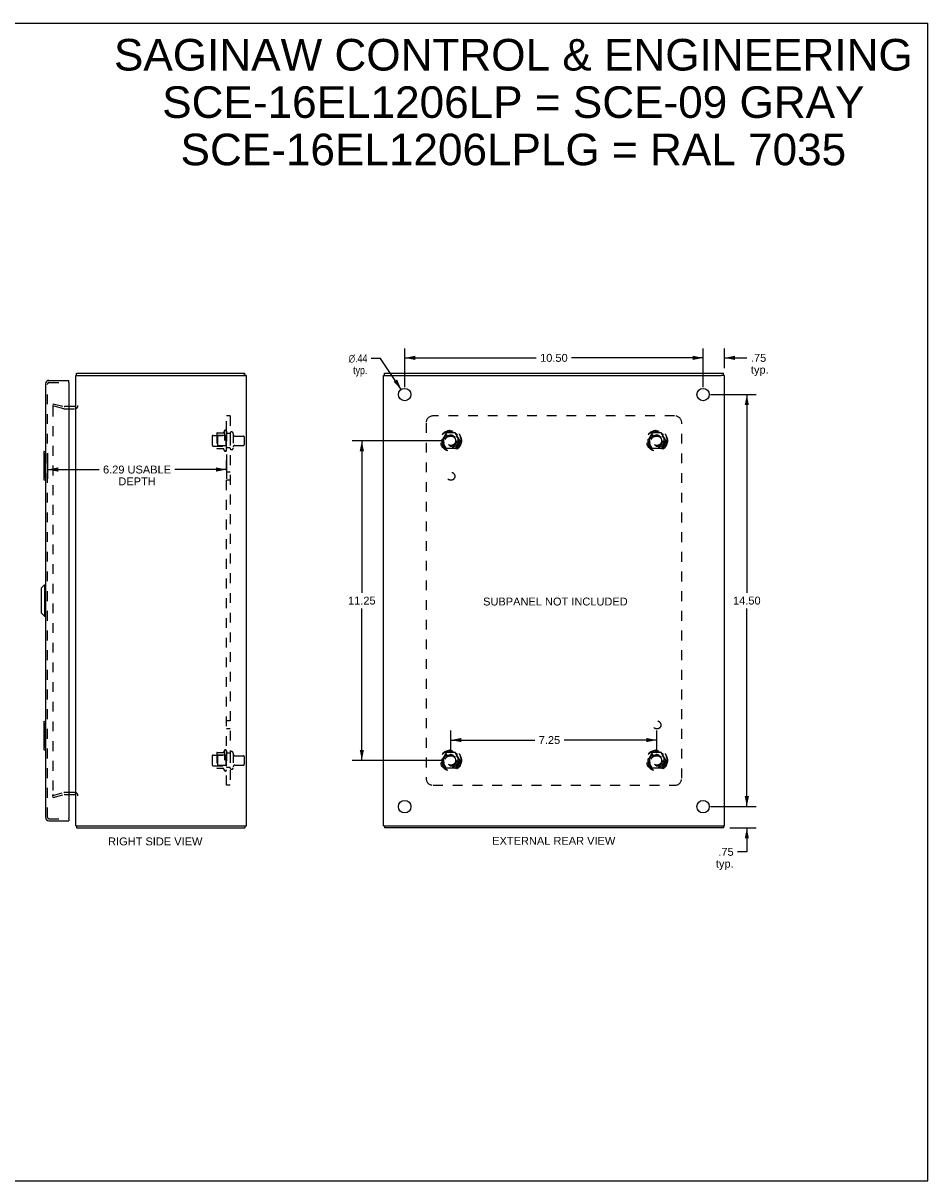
# Model space of a CAD drawing. Header units: inches. Extents: x 0 to 63, y 0 to 40.7.
# Tile 3 of 3: x 31.1 to 63, y 0 to 40.7. Entities that reach past the tile are written whole.
import ezdxf

# ---------------------------------------------------------------- set-up
doc = ezdxf.new("R2010")
doc.units = ezdxf.units.IN
doc.header["$LTSCALE"] = 3.462963
doc.header["$MEASUREMENT"] = 0
doc.linetypes.add('HIDDEN', pattern=[0.2, 0.1, -0.1])
doc.layers.get('0').update_dxf_attribs({"linetype": 'CONTINUOUS'})
for name, color, linetype in [('DEFAULT_2', 8, 'HIDDEN'), ('DIMENSIONS', 7, 'CONTINUOUS'), ('DOOR_ASSEMBLY', 7, 'CONTINUOUS'), ('SUBPANEL', 7, 'CONTINUOUS')]:
    doc.layers.add(name, color=color, linetype=linetype)
doc.styles.get("Standard").update_dxf_attribs({"font": 'arial.ttf'})
doc.styles.add('TEXTSTYLE_1', font='gdt', dxfattribs={"width": 0.8})
doc.dimstyles.new('DIMSTYLE_1', dxfattribs={"dimtxt": 0.277778, "dimasz": 0.37037, "dimexe": 0.09, "dimexo": 0.07, "dimgap": 0.0375, "dimtad": 0, "dimtih": 1, "dimtoh": 1, "dimzin": 4, "dimdsep": 46, "dimtxsty": 'Standard', "dimblk": '_FILLED', "dimblk1": '_FILLED', "dimblk2": '_FILLED', "dimcen": 0.09, "dimadec": 3, "dimazin": 1, "dimtfac": 1, "dimtdec": 3, "dimtofl": 0, "dimtmove": 0, "dimatfit": 3, "dimldrblk": '_FILLED', "dimfxl": 0, "dimtolj": 1, "dimtzin": 4, "dimarcsym": 0})
doc.dimstyles.new('DIMSTYLE_2', dxfattribs={"dimtxt": 0.277778, "dimasz": 0.37037, "dimexe": 0.09, "dimexo": 0.07, "dimgap": 0.09, "dimtad": 0, "dimtih": 1, "dimtoh": 1, "dimzin": 4, "dimdsep": 46, "dimtxsty": 'Standard', "dimblk": '_FILLED', "dimblk1": '_FILLED', "dimblk2": '_FILLED', "dimcen": 0.09, "dimadec": 3, "dimazin": 1, "dimtfac": 1, "dimtdec": 3, "dimtofl": 0, "dimtmove": 0, "dimatfit": 1, "dimldrblk": '_FILLED', "dimfxl": 0, "dimtolj": 1, "dimtzin": 4, "dimarcsym": 0})

# ---------------------------------------------------------------- blocks, each defined once
blk = doc.blocks.new('_FILLED')
at = {"color": 0, "linetype": 'ByBlock'}
blk.add_solid([(0, 0), (-1, 0.2), (-1, -0.2)], dxfattribs=at)
blk = doc.blocks.new('*D6')
at = {"layer": 'DIMENSIONS', "color": 2, "linetype": 'Continuous'}
for p, q in [((31.985, 25.606), (31.985, 24.699)), ((38.278, 25.564), (38.278, 24.699)), ((31.985, 25.032), (33.797, 25.032)), ((38.278, 25.032), (36.466, 25.032))]:
    blk.add_line(p, q, dxfattribs=at)
at = {"layer": 'DIMENSIONS', "color": 2, "linetype": 'Continuous', "xscale": 0.3703703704, "yscale": 0.3703703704, "zscale": 0.3703703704, "rotation": 180}
blk.add_blockref('_FILLED', (31.985, 25.032), dxfattribs=at)
at = {"layer": 'DIMENSIONS', "color": 2, "linetype": 'Continuous', "xscale": 0.3703703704, "yscale": 0.3703703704, "zscale": 0.3703703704}
blk.add_blockref('_FILLED', (38.278, 25.032), dxfattribs=at)
at = {"layer": 'DIMENSIONS', "color": 2, "linetype": 'Continuous', "insert": (35.131, 25.171), "char_height": 0.27778, "width": 2.39054, "attachment_point": 2, "line_spacing_factor": 0.9}
blk.add_mtext('6.29 USABLE\\PDEPTH', dxfattribs=at)
blk = doc.blocks.new('*D7')
at = {"layer": 'DIMENSIONS', "color": 2, "linetype": 'Continuous'}
for p, q in [((55.052, 28.962), (54.311, 28.962)), ((55.052, 27.929), (55.052, 29.295)), ((55.802, 28.604), (55.802, 29.295)), ((55.802, 28.962), (56.597, 28.962))]:
    blk.add_line(p, q, dxfattribs=at)
at = {"layer": 'DIMENSIONS', "color": 2, "linetype": 'Continuous', "xscale": 0.3703703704, "yscale": 0.3703703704, "zscale": 0.3703703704}
blk.add_blockref('_FILLED', (55.052, 28.962), dxfattribs=at)
at = {"layer": 'DIMENSIONS', "color": 2, "linetype": 'Continuous', "xscale": 0.3703703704, "yscale": 0.3703703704, "zscale": 0.3703703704, "rotation": 180}
blk.add_blockref('_FILLED', (55.802, 28.962), dxfattribs=at)
at = {"layer": 'DIMENSIONS', "color": 2, "linetype": 'Continuous', "insert": (56.736, 29.101), "char_height": 0.2778, "width": 0.62474, "attachment_point": 1, "line_spacing_factor": 0.9}
blk.add_mtext('.75\\Ptyp.', dxfattribs=at)
blk = doc.blocks.new('*D8')
at = {"layer": 'DIMENSIONS', "color": 2, "linetype": 'Continuous'}
for p, q in [((56.592, 13.17), (56.592, 13.911)), ((55.311, 13.17), (56.926, 13.17)), ((55.998, 12.42), (56.926, 12.42)), ((56.592, 12.42), (56.592, 11.578)), ((56.592, 11.578), (56.268, 11.578))]:
    blk.add_line(p, q, dxfattribs=at)
at = {"layer": 'DIMENSIONS', "color": 2, "linetype": 'Continuous', "xscale": 0.3703703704, "yscale": 0.3703703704, "zscale": 0.3703703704}
for p, rotation in [((56.592, 13.17), 270), ((56.592, 12.42), 90)]:
    blk.add_blockref('_FILLED', p, dxfattribs=dict(at, rotation=rotation))
at = {"layer": 'DIMENSIONS', "color": 2, "linetype": 'Continuous', "insert": (56.129, 11.717), "char_height": 0.2778, "width": 0.62474, "attachment_point": 3, "line_spacing_factor": 0.9}
blk.add_mtext('.75\\Ptyp.', dxfattribs=at)
blk = doc.blocks.new('*D9')
at = {"layer": 'DIMENSIONS', "color": 2, "linetype": 'Continuous'}
for p, q in [((44.552, 27.929), (44.552, 29.295)), ((44.552, 28.962), (49.178, 28.962)), ((55.052, 28.962), (50.426, 28.962)), ((55.052, 27.929), (55.052, 29.295))]:
    blk.add_line(p, q, dxfattribs=at)
at = {"layer": 'DIMENSIONS', "color": 2, "linetype": 'Continuous', "xscale": 0.3703703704, "yscale": 0.3703703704, "zscale": 0.3703703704, "rotation": 180}
blk.add_blockref('_FILLED', (44.552, 28.962), dxfattribs=at)
at = {"layer": 'DIMENSIONS', "color": 2, "linetype": 'Continuous', "xscale": 0.3703703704, "yscale": 0.3703703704, "zscale": 0.3703703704}
blk.add_blockref('_FILLED', (55.052, 28.962), dxfattribs=at)
at = {"layer": 'DIMENSIONS', "color": 2, "linetype": 'Continuous', "insert": (49.802, 29.101), "char_height": 0.2778, "width": 0.97067, "attachment_point": 2, "line_spacing_factor": 0.9}
blk.add_mtext('10.50', dxfattribs=at)
blk = doc.blocks.new('*D10')
at = {"layer": 'DIMENSIONS', "color": 2, "linetype": 'Continuous'}
for p, q in [((55.311, 27.67), (56.926, 27.67)), ((56.592, 27.67), (56.592, 20.698)), ((56.592, 13.17), (56.592, 20.142)), ((55.311, 13.17), (56.926, 13.17))]:
    blk.add_line(p, q, dxfattribs=at)
at = {"layer": 'DIMENSIONS', "color": 2, "linetype": 'Continuous', "xscale": 0.3703703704, "yscale": 0.3703703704, "zscale": 0.3703703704}
for p, rotation in [((56.592, 27.67), 90), ((56.592, 13.17), 270)]:
    blk.add_blockref('_FILLED', p, dxfattribs=dict(at, rotation=rotation))
at = {"layer": 'DIMENSIONS', "color": 2, "linetype": 'Continuous', "insert": (56.592, 20.559), "char_height": 0.2778, "width": 0.97067, "attachment_point": 2, "line_spacing_factor": 0.9}
blk.add_mtext('14.50', dxfattribs=at)
blk = doc.blocks.new('*D11')
at = {"layer": 'DIMENSIONS', "color": 2, "linetype": 'Continuous'}
for p, q in [((43.7, 28.944), (43.376, 28.944)), ((44.43, 27.852), (43.7, 28.944))]:
    blk.add_line(p, q, dxfattribs=at)
at = {"layer": 'DIMENSIONS', "color": 2, "linetype": 'Continuous', "xscale": 0.3703703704, "yscale": 0.3703703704, "zscale": 0.3703703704, "rotation": 303.7809652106}
blk.add_blockref('_FILLED', (44.43, 27.852), dxfattribs=at)
at = {"layer": 'DIMENSIONS', "color": 2, "linetype": 'Continuous', "insert": (43.237, 29.083), "char_height": 0.27778, "width": 0.9094, "attachment_point": 3, "line_spacing_factor": 0.9, "style": 'TEXTSTYLE_1'}
blk.add_mtext('{\\fgdt;n}\\fArial;.44\\Ptyp.', dxfattribs=at)
blk = doc.blocks.new('*D12')
at = {"layer": 'DIMENSIONS', "color": 2, "linetype": 'Continuous'}
for p, q in [((45.918, 26.045), (42.708, 26.045)), ((43.042, 26.045), (43.042, 20.698)), ((43.042, 14.795), (43.042, 20.142)), ((45.918, 14.795), (42.708, 14.795))]:
    blk.add_line(p, q, dxfattribs=at)
at = {"layer": 'DIMENSIONS', "color": 2, "linetype": 'Continuous', "xscale": 0.3703703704, "yscale": 0.3703703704, "zscale": 0.3703703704}
for p, rotation in [((43.042, 26.045), 90), ((43.042, 14.795), 270)]:
    blk.add_blockref('_FILLED', p, dxfattribs=dict(at, rotation=rotation))
at = {"layer": 'DIMENSIONS', "color": 2, "linetype": 'Continuous', "insert": (43.042, 20.559), "char_height": 0.2778, "width": 0.97067, "attachment_point": 2, "line_spacing_factor": 0.9}
blk.add_mtext('11.25', dxfattribs=at)
blk = doc.blocks.new('*D13')
at = {"layer": 'DIMENSIONS', "color": 2, "linetype": 'Continuous'}
for p, q in [((46.177, 15.054), (46.177, 15.845)), ((46.177, 15.512), (49.129, 15.512)), ((53.427, 15.512), (50.162, 15.512)), ((53.427, 15.054), (53.427, 15.845))]:
    blk.add_line(p, q, dxfattribs=at)
at = {"layer": 'DIMENSIONS', "color": 2, "linetype": 'Continuous', "xscale": 0.3703703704, "yscale": 0.3703703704, "zscale": 0.3703703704, "rotation": 180}
blk.add_blockref('_FILLED', (46.177, 15.512), dxfattribs=at)
at = {"layer": 'DIMENSIONS', "color": 2, "linetype": 'Continuous', "xscale": 0.3703703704, "yscale": 0.3703703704, "zscale": 0.3703703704}
blk.add_blockref('_FILLED', (53.427, 15.512), dxfattribs=at)
at = {"layer": 'DIMENSIONS', "color": 2, "linetype": 'Continuous', "insert": (49.645, 15.651), "char_height": 0.2778, "width": 0.75485, "attachment_point": 2, "line_spacing_factor": 0.9}
blk.add_mtext('7.25', dxfattribs=at)

msp = doc.modelspace()

# ---------------------------------------------------------------- linework, layer by layer
at = {"color": 7, "linetype": 'Continuous'}
for p, q in [((0, 40.741), (62.963, 40.741)), ((62.963, 0), (62.963, 40.741)), ((32.978, 28.345), (33.09, 28.345)), ((33.001, 28.345), (33.001, 28.42)), ((38.975, 28.345), (38.87, 28.345)), ((38.925, 28.345), (38.925, 28.42)), ((43.805, 28.345), (43.911, 28.345)), ((43.835, 28.345), (43.835, 28.42)), ((55.799, 28.345), (55.693, 28.345)), ((55.769, 28.345), (55.769, 28.42)), ((32.978, 12.495), (33.09, 12.495)), ((33.001, 12.495), (33.001, 12.42)), ((38.87, 12.495), (38.975, 12.495)), ((38.925, 12.495), (38.925, 12.42)), ((43.805, 12.495), (43.911, 12.495)), ((43.835, 12.495), (43.835, 12.42)), ((55.693, 12.495), (55.799, 12.495)), ((55.769, 12.495), (55.769, 12.42)), ((0, 0), (62.963, 0))]:
    msp.add_line(p, q, dxfattribs=at)
at = {"color": 3, "linetype": 'Continuous'}
for p, q in [((32.978, 12.495), (32.978, 28.345)), ((33.001, 28.42), (38.925, 28.42)), ((33.09, 28.345), (38.868, 28.345)), ((38.975, 28.345), (38.978, 28.345)), ((38.978, 12.495), (38.978, 28.345)), ((43.802, 12.495), (43.802, 28.345)), ((43.802, 28.345), (43.805, 28.345)), ((43.835, 28.42), (55.769, 28.42)), ((43.912, 28.345), (55.692, 28.345)), ((55.799, 28.345), (55.802, 28.345)), ((55.802, 12.495), (55.802, 28.345)), ((32.936, 27.245), (32.735, 27.245)), ((32.735, 13.595), (32.936, 13.595)), ((33.001, 12.42), (38.925, 12.42)), ((33.09, 12.495), (38.868, 12.495)), ((38.975, 12.495), (38.978, 12.495)), ((43.802, 12.495), (43.805, 12.495)), ((55.769, 12.42), (43.835, 12.42)), ((43.912, 12.495), (55.692, 12.495)), ((55.799, 12.495), (55.802, 12.495))]:
    msp.add_line(p, q, dxfattribs=at)
for points in [[(38.868, 28.345), (38.875, 28.343), (38.882, 28.342), (38.889, 28.341), (38.896, 28.34), (38.903, 28.339), (38.909, 28.338), (38.915, 28.338), (38.921, 28.337), (38.927, 28.337), (38.933, 28.337), (38.938, 28.337)], [(38.938, 28.337), (38.943, 28.337), (38.948, 28.337), (38.952, 28.337), (38.956, 28.338), (38.96, 28.338), (38.964, 28.339), (38.967, 28.34), (38.969, 28.341), (38.972, 28.342), (38.974, 28.343), (38.975, 28.345)]]:
    msp.add_lwpolyline(points, dxfattribs=at)
at = {"color": 7, "linetype": 'Continuous'}
msp.add_lwpolyline([(38.898, 28.34), (38.899, 28.341), (38.9, 28.342), (38.901, 28.343), (38.902, 28.345)], dxfattribs=at)
at = {"color": 3, "linetype": 'Continuous'}
for centre in [(44.552, 27.67), (55.052, 27.67), (44.552, 13.17), (55.052, 13.17)]:
    msp.add_circle(centre, 0.219, dxfattribs=at)
for centre, radius, start, end in [((33.095, 28.303), 0.117, 143.4674, 158.9623), ((32.936, 27.287), 0.042, 270, 360), ((32.936, 13.553), 0.042, 0, 90), ((33.095, 12.537), 0.117, 201.0377, 216.5326)]:
    msp.add_arc(centre, radius, start, end, dxfattribs=at)
at = {"layer": 'DEFAULT_2', "color": 8, "linetype": 'HIDDEN'}
for p, q in [((32.185, 27.349), (32.165, 27.277)), ((32.185, 27.349), (32.571, 27.246)), ((32.551, 27.173), (32.165, 27.277)), ((32.165, 27.249), (32.165, 27.247)), ((32.165, 27.247), (32.165, 13.592)), ((32.185, 27.267), (32.183, 27.267)), ((32.735, 27.245), (32.577, 27.245)), ((32.577, 27.17), (32.936, 27.17)), ((37.778, 26.202), (37.778, 25.887)), ((37.808, 26.232), (38.403, 26.232)), ((37.942, 26.3), (37.942, 25.789)), ((37.962, 26.228), (37.942, 26.248)), ((37.952, 26.322), (38.18, 26.322)), ((37.962, 26.228), (37.962, 25.861)), ((38.258, 26.228), (37.962, 26.228)), ((38.208, 26.401), (38.208, 25.689)), ((38.258, 26.228), (38.278, 26.248)), ((38.258, 26.228), (38.258, 25.861)), ((38.278, 26.379), (38.278, 25.711)), ((38.403, 26.302), (38.403, 25.787)), ((38.513, 26.302), (38.513, 25.787)), ((38.575, 26.21), (38.873, 26.21)), ((38.903, 26.18), (38.903, 25.91)), ((46.014, 26.317), (45.859, 26.05)), ((46.331, 26.322), (46.023, 26.322)), ((46.495, 26.05), (46.34, 26.317)), ((53.264, 26.317), (53.109, 26.05)), ((53.581, 26.322), (53.273, 26.322)), ((53.745, 26.05), (53.59, 26.317)), ((37.808, 25.857), (38.403, 25.857)), ((37.962, 25.861), (37.942, 25.841)), ((37.952, 25.767), (38.18, 25.767)), ((38.258, 25.861), (37.962, 25.861)), ((38.258, 25.861), (38.278, 25.841)), ((38.575, 25.88), (38.873, 25.88)), ((45.859, 26.04), (46.014, 25.772)), ((46.331, 25.767), (46.023, 25.767)), ((46.34, 25.772), (46.495, 26.04)), ((53.109, 26.04), (53.264, 25.772)), ((53.581, 25.767), (53.273, 25.767)), ((53.59, 25.772), (53.745, 26.04)), ((38.208, 15.151), (38.208, 14.439)), ((38.278, 15.129), (38.278, 14.461)), ((37.778, 14.952), (37.778, 14.637)), ((37.808, 14.982), (38.403, 14.982)), ((37.942, 15.05), (37.942, 14.539)), ((37.962, 14.978), (37.942, 14.998)), ((37.952, 15.072), (38.18, 15.072)), ((38.258, 14.978), (37.962, 14.978)), ((37.962, 14.978), (37.962, 14.611)), ((38.258, 14.978), (38.278, 14.998)), ((38.258, 14.978), (38.258, 14.611)), ((38.403, 15.052), (38.403, 14.537)), ((38.513, 15.052), (38.513, 14.537)), ((38.575, 14.96), (38.873, 14.96)), ((38.903, 14.93), (38.903, 14.66)), ((46.014, 15.067), (45.859, 14.8)), ((45.859, 14.79), (46.014, 14.522)), ((46.331, 15.072), (46.023, 15.072)), ((46.495, 14.8), (46.34, 15.067)), ((46.34, 14.522), (46.495, 14.79)), ((53.264, 15.067), (53.109, 14.8)), ((53.109, 14.79), (53.264, 14.522)), ((53.581, 15.072), (53.273, 15.072)), ((53.745, 14.8), (53.59, 15.067)), ((53.59, 14.522), (53.745, 14.79)), ((37.808, 14.607), (38.403, 14.607)), ((37.962, 14.611), (37.942, 14.591)), ((37.952, 14.517), (38.18, 14.517)), ((38.258, 14.611), (37.962, 14.611)), ((38.258, 14.611), (38.278, 14.591)), ((38.575, 14.63), (38.873, 14.63)), ((46.331, 14.517), (46.023, 14.517)), ((53.581, 14.517), (53.273, 14.517)), ((32.165, 13.563), (32.551, 13.666)), ((32.185, 13.49), (32.165, 13.563)), ((32.185, 13.49), (32.571, 13.594)), ((32.936, 13.67), (32.577, 13.67)), ((32.577, 13.595), (32.735, 13.595))]:
    msp.add_line(p, q, dxfattribs=at)
for points in [[(32.183, 27.267), (32.181, 27.267), (32.18, 27.266), (32.178, 27.266), (32.177, 27.265), (32.175, 27.265), (32.174, 27.264), (32.173, 27.263), (32.172, 27.262), (32.17, 27.261), (32.169, 27.259), (32.168, 27.258), (32.168, 27.257), (32.167, 27.255), (32.166, 27.254), (32.166, 27.252), (32.166, 27.25), (32.165, 27.249)], [(32.189, 27.266), (32.188, 27.267), (32.186, 27.267), (32.185, 27.267)], [(32.165, 13.592), (32.165, 13.591), (32.166, 13.589), (32.166, 13.588), (32.166, 13.586), (32.167, 13.584), (32.168, 13.583), (32.168, 13.582)], [(32.185, 13.572), (32.183, 13.573), (32.181, 13.573), (32.18, 13.573), (32.178, 13.574), (32.177, 13.574), (32.175, 13.575), (32.174, 13.576), (32.173, 13.577), (32.172, 13.578), (32.17, 13.579), (32.169, 13.58), (32.168, 13.582)], [(32.189, 13.573), (32.188, 13.573), (32.186, 13.573), (32.185, 13.572)]]:
    msp.add_lwpolyline(points, dxfattribs=at)
for centre, radius in [((46.177, 26.045), 0.372), ((46.177, 26.045), 0.356), ((46.177, 26.045), 0.312), ((46.177, 26.045), 0.204), ((46.177, 26.045), 0.188), ((46.177, 26.045), 0.183), ((46.177, 26.045), 0.165), ((53.427, 26.045), 0.372), ((53.427, 26.045), 0.356), ((53.427, 26.045), 0.312), ((53.427, 26.045), 0.204), ((53.427, 26.045), 0.188), ((53.427, 26.045), 0.183), ((53.427, 26.045), 0.165), ((46.177, 14.795), 0.372), ((46.177, 14.795), 0.356), ((46.177, 14.795), 0.312), ((53.427, 14.795), 0.372), ((53.427, 14.795), 0.356), ((53.427, 14.795), 0.312), ((46.177, 14.795), 0.204), ((46.177, 14.795), 0.188), ((46.177, 14.795), 0.183), ((46.177, 14.795), 0.165), ((53.427, 14.795), 0.204), ((53.427, 14.795), 0.188), ((53.427, 14.795), 0.183), ((53.427, 14.795), 0.165)]:
    msp.add_circle(centre, radius, dxfattribs=at)
for centre, radius, start, end in [((32.577, 27.27), 0.1, 255, 270), ((32.577, 27.27), 0.025, 255, 270), ((32.936, 27.287), 0.117, 270, 360), ((37.808, 26.202), 0.03, 90, 180), ((37.952, 26.312), 0.01, 90, 174.8062), ((38.083, 26.3), 0.141, 174.7919, 180), ((38.161, 26.332), 0.01, 270, 336.0321), ((38.808, 26.045), 0.698, 149.3369, 156.0321), ((38.24, 26.379), 0.0384, 0, 145.5503), ((38.458, 26.302), 0.055, 0, 180), ((38.575, 26.272), 0.0625, 180, 270), ((38.873, 26.18), 0.03, 0, 90), ((46.023, 26.312), 0.01, 90.0124, 149.9892), ((46.331, 26.312), 0.01, 30.012, 89.9887), ((53.273, 26.312), 0.01, 90.0124, 149.9892), ((53.581, 26.312), 0.01, 30.012, 89.9887), ((37.808, 25.887), 0.03, 180, 270), ((38.083, 25.789), 0.141, 180, 185.2081), ((37.952, 25.777), 0.01, 185.1938, 270), ((38.161, 25.757), 0.01, 23.9679, 90), ((38.808, 26.045), 0.698, 203.9679, 210.6631), ((38.24, 25.711), 0.0384, 214.4497, 360), ((38.458, 25.787), 0.055, 180, 360), ((38.575, 25.817), 0.0625, 90, 180), ((38.873, 25.91), 0.03, 270, 360), ((45.868, 26.045), 0.01, 150.0127, 209.9883), ((46.023, 25.777), 0.01, 210.012, 269.9887), ((46.331, 25.777), 0.01, 270.0124, 329.9892), ((46.486, 26.045), 0.01, 330.0127, 29.9883), ((53.118, 26.045), 0.01, 150.0127, 209.9883), ((53.273, 25.777), 0.01, 210.012, 269.9887), ((53.581, 25.777), 0.01, 270.0124, 329.9892), ((53.736, 26.045), 0.01, 330.0127, 29.9883), ((38.161, 15.082), 0.01, 270, 336.0321), ((38.808, 14.795), 0.698, 149.3369, 156.0321), ((38.24, 15.129), 0.0384, 0, 145.5503), ((38.458, 15.052), 0.055, 0, 180), ((37.808, 14.952), 0.03, 90, 180), ((37.952, 15.062), 0.01, 90, 174.8062), ((38.083, 15.05), 0.141, 174.7919, 180), ((38.575, 15.022), 0.0625, 180, 270), ((38.873, 14.93), 0.03, 0, 90), ((45.868, 14.795), 0.01, 150.0127, 209.9883), ((46.023, 15.062), 0.01, 90.0124, 149.9892), ((46.331, 15.062), 0.01, 30.012, 89.9887), ((46.486, 14.795), 0.01, 330.0127, 29.9883), ((53.118, 14.795), 0.01, 150.0127, 209.9883), ((53.273, 15.062), 0.01, 90.0124, 149.9892), ((53.581, 15.062), 0.01, 30.012, 89.9887), ((53.736, 14.795), 0.01, 330.0127, 29.9883), ((37.808, 14.637), 0.03, 180, 270), ((38.083, 14.539), 0.141, 180, 185.2081), ((37.952, 14.527), 0.01, 185.1938, 270), ((38.161, 14.507), 0.01, 23.9679, 90), ((38.808, 14.795), 0.698, 203.9679, 210.6631), ((38.24, 14.461), 0.0384, 214.4497, 360), ((38.458, 14.537), 0.055, 180, 360), ((38.575, 14.567), 0.0625, 90, 180), ((38.873, 14.66), 0.03, 270, 360), ((46.023, 14.527), 0.01, 210.012, 269.9887), ((46.331, 14.527), 0.01, 270.0124, 329.9892), ((53.273, 14.527), 0.01, 210.012, 269.9887), ((53.581, 14.527), 0.01, 270.0124, 329.9892), ((32.577, 13.57), 0.1, 90, 105), ((32.577, 13.57), 0.025, 90, 105), ((32.936, 13.553), 0.117, 0, 90)]:
    msp.add_arc(centre, radius, start, end, dxfattribs=at)
at = {"layer": 'DOOR_ASSEMBLY', "color": 3, "linetype": 'Continuous'}
for p, q in [((32.027, 28.17), (32.735, 28.17)), ((31.91, 28.053), (31.91, 12.787)), ((32.735, 28.08), (32.735, 12.76)), ((32.027, 12.67), (32.735, 12.67))]:
    msp.add_line(p, q, dxfattribs=at)
at = {"layer": 'DOOR_ASSEMBLY', "color": 7, "linetype": 'Continuous'}
for p, q in [((32.735, 28.095), (32.735, 28.17)), ((32.735, 28.095), (32.72, 28.095)), ((31.865, 25.67), (31.91, 25.67)), ((31.85, 25.655), (31.85, 24.685)), ((31.897, 25.57), (31.897, 24.77)), ((31.865, 24.67), (31.91, 24.67)), ((31.752, 20.853), (31.871, 20.971)), ((31.752, 20.853), (31.752, 19.987)), ((31.871, 20.971), (31.871, 19.869)), ((31.871, 20.971), (31.91, 20.971)), ((31.752, 19.987), (31.871, 19.869)), ((31.871, 19.869), (31.91, 19.869)), ((31.85, 16.155), (31.85, 15.185)), ((31.865, 16.17), (31.91, 16.17)), ((31.897, 16.07), (31.897, 15.27)), ((31.865, 15.17), (31.91, 15.17)), ((32.72, 12.745), (32.735, 12.745)), ((32.735, 12.745), (32.735, 12.67))]:
    msp.add_line(p, q, dxfattribs=at)
at = {"layer": 'DOOR_ASSEMBLY', "color": 8, "linetype": 'HIDDEN'}
for p, q in [((31.985, 12.787), (31.985, 28.053)), ((32.027, 28.095), (32.72, 28.095)), ((32.027, 12.745), (32.72, 12.745))]:
    msp.add_line(p, q, dxfattribs=at)
at = {"layer": 'DOOR_ASSEMBLY', "color": 7, "linetype": 'Continuous'}
for points in [[(31.895, 25.606), (31.895, 25.6), (31.896, 25.594), (31.896, 25.588), (31.896, 25.582), (31.897, 25.576), (31.897, 25.57)], [(31.897, 24.77), (31.897, 24.763), (31.896, 24.757), (31.896, 24.751), (31.896, 24.745), (31.895, 24.739), (31.895, 24.734)], [(31.895, 16.106), (31.895, 16.1), (31.896, 16.094), (31.896, 16.088), (31.896, 16.082), (31.897, 16.076), (31.897, 16.07)], [(31.897, 15.27), (31.897, 15.263), (31.896, 15.257), (31.896, 15.251), (31.896, 15.245), (31.895, 15.239), (31.895, 15.234)]]:
    msp.add_lwpolyline(points, dxfattribs=at)
at = {"layer": 'DOOR_ASSEMBLY', "color": 3, "linetype": 'Continuous'}
for centre, radius, start, end in [((32.027, 28.053), 0.117, 90, 180), ((32.72, 28.08), 0.015, 0, 90), ((32.027, 12.787), 0.117, 180, 270), ((32.72, 12.76), 0.015, 270, 360)]:
    msp.add_arc(centre, radius, start, end, dxfattribs=at)
at = {"layer": 'DOOR_ASSEMBLY', "color": 8, "linetype": 'HIDDEN'}
for centre, start, end in [((32.027, 28.053), 90, 180), ((32.027, 12.787), 180, 270)]:
    msp.add_arc(centre, 0.042, start, end, dxfattribs=at)
at = {"layer": 'DOOR_ASSEMBLY', "color": 7, "linetype": 'Continuous'}
for centre, start, end in [((31.865, 25.655), 90, 180), ((31.895, 25.655), 0, 90), ((31.865, 24.685), 180, 270), ((31.895, 24.685), 270, 360), ((31.865, 16.155), 90, 180), ((31.895, 16.155), 0, 90), ((31.865, 15.185), 180, 270), ((31.895, 15.185), 270, 360)]:
    msp.add_arc(centre, 0.015, start, end, dxfattribs=at)
at = {"layer": 'SUBPANEL', "color": 8, "linetype": 'HIDDEN'}
for p, q in [((38.278, 13.92), (38.278, 26.92)), ((38.403, 26.92), (38.278, 26.92)), ((38.403, 26.92), (38.403, 13.92)), ((54.052, 26.92), (45.552, 26.92)), ((45.302, 26.67), (45.302, 14.17)), ((54.302, 14.17), (54.302, 26.67)), ((38.403, 26.295), (38.278, 26.295)), ((38.403, 25.795), (38.278, 25.795)), ((38.403, 24.935), (38.278, 24.935)), ((38.403, 24.654), (38.278, 24.654)), ((38.403, 16.185), (38.278, 16.185)), ((38.403, 15.904), (38.278, 15.904)), ((38.403, 15.045), (38.278, 15.045)), ((38.403, 14.545), (38.278, 14.545)), ((38.403, 13.92), (38.278, 13.92)), ((45.552, 13.92), (54.052, 13.92))]:
    msp.add_line(p, q, dxfattribs=at)
for centre, radius in [((46.177, 26.045), 0.25), ((53.427, 26.045), 0.25), ((46.177, 24.795), 0.141), ((53.427, 16.045), 0.141), ((46.177, 14.795), 0.25), ((53.427, 14.795), 0.25)]:
    msp.add_circle(centre, radius, dxfattribs=at)
for centre, start, end in [((45.552, 26.67), 90, 180), ((54.052, 26.67), 0, 90), ((45.552, 14.17), 180, 270), ((54.052, 14.17), 270, 360)]:
    msp.add_arc(centre, 0.25, start, end, dxfattribs=at)

# ---------------------------------------------------------------- texts
at = {"layer": 'DIMENSIONS', "color": 2, "linetype": 'Continuous', "attachment_point": 2, "line_spacing_factor": 0.9}
for s, insert, char_height, width in [('SAGINAW CONTROL & ENGINEERING\\PSCE-16EL1206LP = SCE-09 GRAY\\PSCE-16EL1206LPLG = RAL 7035', (48.375, 40.185), 1.11111, 28.06278), ('SUBPANEL NOT INCLUDED', (49.854, 20.526), 0.27778, 5.07951), ('RIGHT SIDE VIEW', (35.772, 12.084), 0.27778, 3.31268), ('EXTERNAL REAR VIEW', (49.797, 12.106), 0.27778, 4.32466)]:
    msp.add_mtext(s, dxfattribs=dict(at, insert=insert, char_height=char_height, width=width))

# ---------------------------------------------------------------- dimensions: what is measured, and where the dimension line sits
at = {"layer": 'DIMENSIONS', "color": 2, "linetype": 'Continuous'}
dim = msp.add_diameter_dim_2p(p1=(44.43, 27.852), p2=(44.674, 27.488), text='%%c<>\\Ptyp.', dimstyle='DIMSTYLE_2', override={"dimpost": '<>'}, dxfattribs=at)
dim.commit()
dim.dimension.update_dxf_attribs({"geometry": '*D11', "text_midpoint": (42.782, 28.736), "dimtype": 163})
for base, p1, p2, angle, picture, middle in [((44.552, 28.962), (55.052, 27.859), (44.552, 27.859), 180, '*D9', (49.814, 28.96)), ((56.592, 13.17), (55.241, 27.67), (55.241, 13.17), 270, '*D10', (56.604, 20.418)), ((43.042, 26.045), (45.988, 14.795), (45.988, 26.045), 90, '*D12', (43.054, 20.418))]:
    dim = msp.add_linear_dim(base=base, p1=p1, p2=p2, angle=angle, dimstyle='DIMSTYLE_1', dxfattribs=at)
    dim.commit()
    dim.dimension.update_dxf_attribs({"geometry": picture, "text_midpoint": middle, "dimtype": 160})
for base, p1, p2, angle, text, picture, middle in [((55.052, 28.962), (55.802, 28.534), (55.052, 27.859), 180, '<>\\Ptyp.', '*D7', (57.049, 28.753)), ((31.985, 25.032), (38.278, 25.634), (31.985, 25.676), 180, '<> USABLE\\PDEPTH', '*D6', (35.131, 24.824)), ((56.592, 13.17), (55.928, 12.42), (55.241, 13.17), 90, '<>\\Ptyp.', '*D8', (55.817, 11.37))]:
    dim = msp.add_linear_dim(base=base, p1=p1, p2=p2, angle=angle, text=text, dimstyle='DIMSTYLE_1', dxfattribs=at)
    dim.commit()
    dim.dimension.update_dxf_attribs({"geometry": picture, "text_midpoint": middle, "dimtype": 160})
dim = msp.add_linear_dim(base=(53.427, 15.512), p1=(46.177, 14.984), p2=(53.427, 14.984), dimstyle='DIMSTYLE_1', dxfattribs=at)
dim.commit()
dim.dimension.update_dxf_attribs({"geometry": '*D13', "text_midpoint": (49.647, 15.511), "dimtype": 160})

doc.saveas('drawing.dxf')
